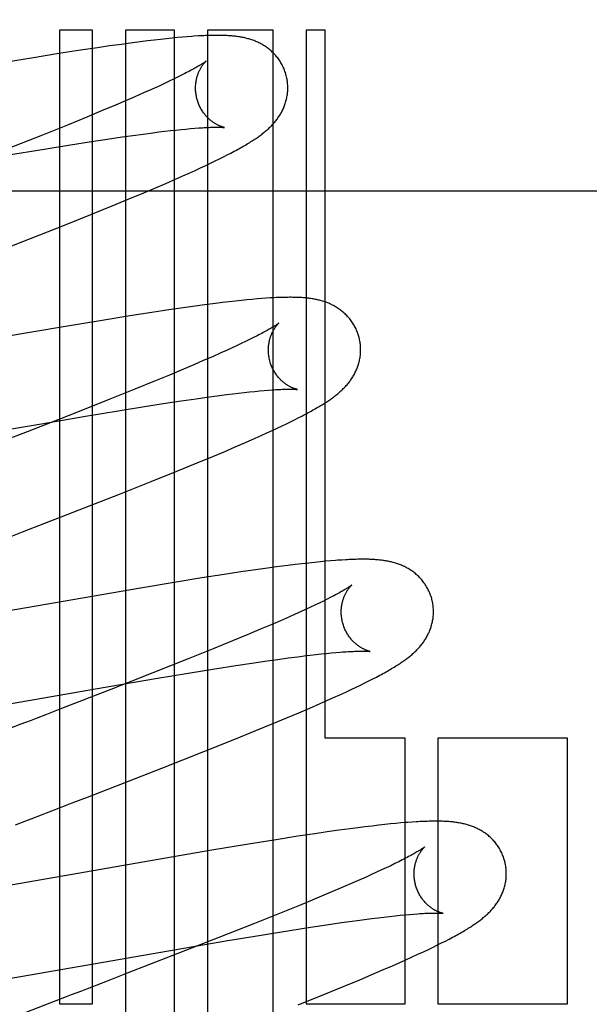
# Model space of a CAD drawing. Header units: inches. Extents: x 0 to 184, y 0 to 119.
# Tile 60 of 101: x 55.139 to 55.262, y 44.751 to 44.965. Entities that reach past the tile are written whole.
import ezdxf

# ---------------------------------------------------------------- set-up
doc = ezdxf.new("R2010")
doc.units = ezdxf.units.IN
doc.header["$LTSCALE"] = 10.121375
doc.header["$MEASUREMENT"] = 0
doc.linetypes.add('HIDDEN', pattern=[0.2, 0.1, -0.1])
doc.layers.add('DEFAULT_2', color=8, linetype='HIDDEN')

msp = doc.modelspace()

# ---------------------------------------------------------------- linework, layer by layer
at = {"layer": 'DEFAULT_2', "color": 8, "linetype": 'HIDDEN'}
for p, q in [((55.1474, 44.96243), (55.1474, 44.75139)), ((55.15454, 44.96243), (55.1474, 44.96243)), ((55.15454, 44.75139), (55.15454, 44.96243)), ((55.16169, 44.96243), (55.16169, 44.65664)), ((55.17229, 44.96243), (55.16169, 44.96243)), ((55.17298, 44.96085), (55.17182, 44.96074)), ((55.17229, 44.6032), (55.17229, 44.96243)), ((55.17406, 44.96095), (55.17298, 44.96085)), ((55.17508, 44.96104), (55.17406, 44.96095)), ((55.17943, 44.96243), (55.17943, 44.59357)), ((55.19371, 44.96243), (55.17943, 44.96243)), ((55.19371, 44.57832), (55.19371, 44.96243)), ((55.20085, 44.96243), (55.20085, 44.75139)), ((55.205, 44.96243), (55.20085, 44.96243)), ((55.205, 44.80899), (55.205, 44.96243)), ((55.1556, 44.95865), (55.15196, 44.95811)), ((55.15823, 44.95904), (55.1556, 44.95865)), ((55.16078, 44.95939), (55.15823, 44.95904)), ((55.16326, 44.95973), (55.16078, 44.95939)), ((55.16487, 44.95994), (55.16326, 44.95973)), ((55.16642, 44.96013), (55.16487, 44.95994)), ((55.16789, 44.96031), (55.16642, 44.96013)), ((55.16928, 44.96047), (55.16789, 44.96031)), ((55.17059, 44.96061), (55.16928, 44.96047)), ((55.17182, 44.96074), (55.17059, 44.96061)), ((55.14722, 44.95737), (55.14127, 44.95641)), ((55.15196, 44.95811), (55.14722, 44.95737)), ((55.14127, 44.95641), (55.13399, 44.95521)), ((55.17297, 44.95227), (55.17209, 44.95184)), ((55.1738, 44.95268), (55.17297, 44.95227)), ((55.17456, 44.95307), (55.1738, 44.95268)), ((55.1691, 44.95043), (55.16799, 44.94992)), ((55.17015, 44.95092), (55.1691, 44.95043)), ((55.17115, 44.95139), (55.17015, 44.95092)), ((55.17209, 44.95184), (55.17115, 44.95139)), ((55.16368, 44.94801), (55.16165, 44.94713)), ((55.16561, 44.94885), (55.16368, 44.94801)), ((55.16682, 44.94939), (55.16561, 44.94885)), ((55.16799, 44.94992), (55.16682, 44.94939)), ((55.15951, 44.94621), (55.15649, 44.94494)), ((55.16165, 44.94713), (55.15951, 44.94621)), ((55.15649, 44.94494), (55.1533, 44.94362)), ((55.14908, 44.94189), (55.14371, 44.93973)), ((55.1533, 44.94362), (55.14908, 44.94189)), ((55.14371, 44.93973), (55.13607, 44.9367)), ((55.16097, 44.93932), (55.1633, 44.93965)), ((55.1633, 44.93965), (55.16551, 44.93995)), ((55.16551, 44.93995), (55.16761, 44.94022)), ((55.16761, 44.94022), (55.16894, 44.94039)), ((55.16894, 44.94039), (55.17023, 44.94054)), ((55.17023, 44.94054), (55.17145, 44.94068)), ((55.17145, 44.94068), (55.17262, 44.94081)), ((55.17262, 44.94081), (55.17374, 44.94093)), ((55.17374, 44.94093), (55.17479, 44.94103)), ((55.17479, 44.94103), (55.17578, 44.94112)), ((55.17578, 44.94112), (55.17671, 44.9412)), ((55.14402, 44.93669), (55.14976, 44.93762)), ((55.14976, 44.93762), (55.15428, 44.93833)), ((55.15428, 44.93833), (55.15771, 44.93885)), ((55.15771, 44.93885), (55.16097, 44.93932)), ((55.1359, 44.93534), (55.14402, 44.93669)), ((55.18293, 44.93499), (55.18375, 44.93541)), ((55.18375, 44.93541), (55.18453, 44.93581)), ((55.17795, 44.93259), (55.17908, 44.93312)), ((55.17908, 44.93312), (55.18014, 44.93362)), ((55.18014, 44.93362), (55.18113, 44.9341)), ((55.18113, 44.9341), (55.18206, 44.93455)), ((55.18206, 44.93455), (55.18293, 44.93499)), ((55.1741, 44.93085), (55.17546, 44.93146)), ((55.17546, 44.93146), (55.17675, 44.93204)), ((55.17675, 44.93204), (55.17795, 44.93259)), ((55.16805, 44.92821), (55.17039, 44.92922)), ((55.17039, 44.92922), (55.17266, 44.93021)), ((55.17266, 44.93021), (55.1741, 44.93085)), ((54.9832, 44.92763), (55.4832, 44.92763)), ((55.16226, 44.92579), (55.16563, 44.92719)), ((55.16563, 44.92719), (55.16805, 44.92821)), ((55.15876, 44.92435), (55.16226, 44.92579)), ((55.14846, 44.9202), (55.1542, 44.92249)), ((55.1542, 44.92249), (55.15876, 44.92435)), ((55.13941, 44.91662), (55.14846, 44.9202)), ((55.12227, 44.90996), (55.13941, 44.91662)), ((55.18118, 44.90321), (55.17878, 44.9029)), ((55.1827, 44.9034), (55.18118, 44.90321)), ((55.18415, 44.90357), (55.1827, 44.9034)), ((55.18551, 44.90373), (55.18415, 44.90357)), ((55.1868, 44.90387), (55.18551, 44.90373)), ((55.18801, 44.90399), (55.1868, 44.90387)), ((55.18915, 44.9041), (55.18801, 44.90399)), ((55.19022, 44.90419), (55.18915, 44.9041)), ((55.19122, 44.90427), (55.19022, 44.90419)), ((55.19217, 44.90434), (55.19122, 44.90427)), ((55.16738, 44.90126), (55.16261, 44.90051)), ((55.17104, 44.90181), (55.16738, 44.90126)), ((55.17369, 44.9022), (55.17104, 44.90181)), ((55.17627, 44.90256), (55.17369, 44.9022)), ((55.17878, 44.9029), (55.17627, 44.90256)), ((55.15662, 44.89955), (55.14824, 44.89815)), ((55.16261, 44.90051), (55.15662, 44.89955)), ((55.14824, 44.89815), (55.13495, 44.89588)), ((55.18768, 44.89495), (55.18673, 44.8945)), ((55.18857, 44.89539), (55.18768, 44.89495)), ((55.18941, 44.8958), (55.18857, 44.89539)), ((55.19019, 44.89619), (55.18941, 44.8958)), ((55.18237, 44.89249), (55.18051, 44.89167)), ((55.18354, 44.89302), (55.18237, 44.89249)), ((55.18466, 44.89353), (55.18354, 44.89302)), ((55.18572, 44.89402), (55.18466, 44.89353)), ((55.18673, 44.8945), (55.18572, 44.89402)), ((55.17854, 44.89081), (55.17646, 44.88991)), ((55.18051, 44.89167), (55.17854, 44.89081)), ((55.17428, 44.88899), (55.17121, 44.8877)), ((55.17646, 44.88991), (55.17428, 44.88899)), ((55.16796, 44.88637), (55.16369, 44.88462)), ((55.17121, 44.8877), (55.16796, 44.88637)), ((55.16369, 44.88462), (55.15825, 44.88244)), ((55.18743, 44.88391), (55.18859, 44.88404)), ((55.18859, 44.88404), (55.1897, 44.88415)), ((55.1897, 44.88415), (55.19074, 44.88425)), ((55.19074, 44.88425), (55.19173, 44.88434)), ((55.19173, 44.88434), (55.19265, 44.88442)), ((55.15825, 44.88244), (55.15056, 44.87939)), ((55.17034, 44.88158), (55.17376, 44.88209)), ((55.17376, 44.88209), (55.17701, 44.88257)), ((55.17701, 44.88257), (55.17932, 44.88289)), ((55.17932, 44.88289), (55.18152, 44.88319)), ((55.18152, 44.88319), (55.18361, 44.88346)), ((55.18361, 44.88346), (55.18494, 44.88362)), ((55.18494, 44.88362), (55.18621, 44.88377)), ((55.18621, 44.88377), (55.18743, 44.88391)), ((55.15304, 44.87878), (55.16011, 44.87995)), ((55.16011, 44.87995), (55.16583, 44.88087)), ((55.16583, 44.88087), (55.17034, 44.88158)), ((55.15056, 44.87939), (55.14033, 44.87539)), ((55.14344, 44.87715), (55.15304, 44.87878)), ((55.19657, 44.87714), (55.19747, 44.87758)), ((55.19747, 44.87758), (55.19833, 44.878)), ((55.19833, 44.878), (55.19913, 44.87841)), ((55.19913, 44.87841), (55.19989, 44.8788)), ((55.08531, 44.86707), (55.14344, 44.87715)), ((55.14033, 44.87539), (55.13069, 44.87165)), ((55.19234, 44.87516), (55.1935, 44.87569)), ((55.1935, 44.87569), (55.19459, 44.8762)), ((55.19459, 44.8762), (55.19561, 44.87668)), ((55.19561, 44.87668), (55.19657, 44.87714)), ((55.18768, 44.87308), (55.18979, 44.87401)), ((55.18979, 44.87401), (55.1911, 44.87459)), ((55.1911, 44.87459), (55.19234, 44.87516)), ((55.18304, 44.87108), (55.18542, 44.8721)), ((55.18542, 44.8721), (55.18768, 44.87308)), ((55.17721, 44.86865), (55.18059, 44.87005)), ((55.18059, 44.87005), (55.18304, 44.87108)), ((55.16722, 44.86459), (55.17279, 44.86684)), ((55.17279, 44.86684), (55.17721, 44.86865)), ((55.16039, 44.86188), (55.16722, 44.86459)), ((55.14906, 44.85743), (55.16039, 44.86188)), ((55.13937, 44.85367), (55.14906, 44.85743)), ((55.13608, 44.8524), (55.13937, 44.85367)), ((55.19194, 44.84575), (55.18936, 44.84539)), ((55.19445, 44.84609), (55.19194, 44.84575)), ((55.19688, 44.84641), (55.19445, 44.84609)), ((55.19844, 44.8466), (55.19688, 44.84641)), ((55.19993, 44.84678), (55.19844, 44.8466)), ((55.20135, 44.84694), (55.19993, 44.84678)), ((55.20268, 44.84708), (55.20135, 44.84694)), ((55.20393, 44.84721), (55.20268, 44.84708)), ((55.2051, 44.84732), (55.20393, 44.84721)), ((55.20618, 44.84742), (55.2051, 44.84732)), ((55.20857, 44.84759), (55.20766, 44.84753)), ((55.17825, 44.8437), (55.17225, 44.84273)), ((55.18304, 44.84445), (55.17825, 44.8437)), ((55.18671, 44.845), (55.18304, 44.84445)), ((55.18936, 44.84539), (55.18671, 44.845)), ((55.16492, 44.84151), (55.1001, 44.83029)), ((55.17225, 44.84273), (55.16492, 44.84151)), ((55.2054, 44.83911), (55.20458, 44.8387)), ((55.20617, 44.8395), (55.2054, 44.83911)), ((55.20176, 44.83735), (55.20071, 44.83686)), ((55.20276, 44.83782), (55.20176, 44.83735)), ((55.2037, 44.83827), (55.20276, 44.83782)), ((55.20458, 44.8387), (55.2037, 44.83827)), ((55.19722, 44.83528), (55.19529, 44.83443)), ((55.19843, 44.83582), (55.19722, 44.83528)), ((55.1996, 44.83635), (55.19843, 44.83582)), ((55.20071, 44.83686), (55.1996, 44.83635)), ((55.19326, 44.83355), (55.19111, 44.83264)), ((55.19529, 44.83443), (55.19326, 44.83355)), ((55.18809, 44.83137), (55.18489, 44.83004)), ((55.19111, 44.83264), (55.18809, 44.83137)), ((55.18489, 44.83004), (55.18067, 44.82831)), ((55.18067, 44.82831), (55.17528, 44.82615)), ((55.19471, 44.82604), (55.19694, 44.82635)), ((55.19694, 44.82635), (55.19906, 44.82662)), ((55.19906, 44.82662), (55.20041, 44.82679)), ((55.20041, 44.82679), (55.2017, 44.82695)), ((55.2017, 44.82695), (55.20294, 44.82709)), ((55.20294, 44.82709), (55.20412, 44.82722)), ((55.20412, 44.82722), (55.20524, 44.82734)), ((55.20524, 44.82734), (55.2063, 44.82744)), ((55.2063, 44.82744), (55.2073, 44.82753)), ((55.17528, 44.82615), (55.16764, 44.82311)), ((55.18107, 44.824), (55.18563, 44.82471)), ((55.18563, 44.82471), (55.18909, 44.82523)), ((55.18909, 44.82523), (55.19237, 44.82571)), ((55.19237, 44.82571), (55.19471, 44.82604)), ((55.16764, 44.82311), (55.15849, 44.81953)), ((55.16817, 44.82188), (55.1753, 44.82306)), ((55.1753, 44.82306), (55.18107, 44.824)), ((55.21529, 44.8218), (55.21606, 44.82221)), ((55.10233, 44.81048), (55.15849, 44.82023)), ((55.15849, 44.82023), (55.16817, 44.82188)), ((55.21058, 44.8195), (55.21165, 44.82001)), ((55.21165, 44.82001), (55.21265, 44.82049)), ((55.21265, 44.82049), (55.21359, 44.82095)), ((55.21359, 44.82095), (55.21446, 44.82138)), ((55.21446, 44.82138), (55.21529, 44.8218)), ((55.15849, 44.81953), (55.14781, 44.81538)), ((55.20534, 44.81711), (55.20678, 44.81775)), ((55.20678, 44.81775), (55.20816, 44.81838)), ((55.20816, 44.81838), (55.20942, 44.81896)), ((55.20942, 44.81896), (55.21058, 44.8195)), ((55.20162, 44.81548), (55.20387, 44.81646)), ((55.20387, 44.81646), (55.20534, 44.81711)), ((55.14781, 44.81538), (55.14453, 44.81411)), ((55.19683, 44.81345), (55.19927, 44.81448)), ((55.19927, 44.81448), (55.20162, 44.81548)), ((55.18995, 44.8106), (55.19346, 44.81205)), ((55.19346, 44.81205), (55.19683, 44.81345)), ((55.18537, 44.80875), (55.18995, 44.8106)), ((55.17865, 44.80606), (55.18537, 44.80875)), ((55.22228, 44.80899), (55.205, 44.80899)), ((55.22228, 44.75139), (55.22228, 44.80899)), ((55.22942, 44.80899), (55.22942, 44.75139)), ((55.25753, 44.80899), (55.22942, 44.80899)), ((55.25753, 44.75139), (55.25753, 44.80899)), ((55.16953, 44.80247), (55.17865, 44.80606)), ((55.15344, 44.79621), (55.16953, 44.80247)), ((55.21657, 44.79009), (55.21513, 44.78992)), ((55.21791, 44.79023), (55.21657, 44.79009)), ((55.21915, 44.79036), (55.21791, 44.79023)), ((55.22031, 44.79048), (55.21915, 44.79036)), ((55.2214, 44.79058), (55.22031, 44.79048)), ((55.22383, 44.79077), (55.2229, 44.7907)), ((55.20272, 44.78824), (55.19907, 44.78769)), ((55.20537, 44.78863), (55.20272, 44.78824)), ((55.20793, 44.78899), (55.20537, 44.78863)), ((55.2104, 44.78933), (55.20793, 44.78899)), ((55.21202, 44.78954), (55.2104, 44.78933)), ((55.2136, 44.78974), (55.21202, 44.78954)), ((55.21513, 44.78992), (55.2136, 44.78974)), ((55.18834, 44.78599), (55.17997, 44.7846)), ((55.19431, 44.78695), (55.18834, 44.78599)), ((55.19907, 44.78769), (55.19431, 44.78695)), ((55.17997, 44.7846), (55.12927, 44.77579)), ((55.22006, 44.78176), (55.21917, 44.78132)), ((55.2209, 44.78217), (55.22006, 44.78176)), ((55.22168, 44.78257), (55.2209, 44.78217)), ((55.215, 44.77938), (55.21383, 44.77885)), ((55.21613, 44.7799), (55.215, 44.77938)), ((55.2172, 44.78039), (55.21613, 44.7799)), ((55.21821, 44.78087), (55.2172, 44.78039)), ((55.21917, 44.78132), (55.21821, 44.78087)), ((55.21196, 44.77803), (55.20998, 44.77717)), ((55.21383, 44.77885), (55.21196, 44.77803)), ((55.20571, 44.77534), (55.20263, 44.77405)), ((55.2079, 44.77627), (55.20571, 44.77534)), ((55.20998, 44.77717), (55.2079, 44.77627)), ((55.20263, 44.77405), (55.19938, 44.77271)), ((55.1951, 44.77097), (55.18965, 44.76879)), ((55.19938, 44.77271), (55.1951, 44.77097)), ((55.22325, 44.77076), (55.22419, 44.77083)), ((55.18965, 44.76879), (55.18195, 44.76574)), ((55.20524, 44.76849), (55.20849, 44.76897)), ((55.20849, 44.76897), (55.21081, 44.76929)), ((55.21081, 44.76929), (55.21302, 44.76959)), ((55.21302, 44.76959), (55.21511, 44.76987)), ((55.21511, 44.76987), (55.21644, 44.77003)), ((55.21644, 44.77003), (55.21772, 44.77018)), ((55.21772, 44.77018), (55.21894, 44.77032)), ((55.21894, 44.77032), (55.22011, 44.77045)), ((55.22011, 44.77045), (55.22122, 44.77057)), ((55.22122, 44.77057), (55.22226, 44.77067)), ((55.22226, 44.77067), (55.22325, 44.77076)), ((55.19156, 44.76635), (55.19729, 44.76727)), ((55.19729, 44.76727), (55.20181, 44.76798)), ((55.20181, 44.76798), (55.20524, 44.76849)), ((55.18195, 44.76574), (55.17172, 44.76174)), ((55.17266, 44.76316), (55.18344, 44.765)), ((55.18344, 44.765), (55.19156, 44.76635)), ((55.22932, 44.76413), (55.23021, 44.76457)), ((55.23021, 44.76457), (55.23104, 44.76499)), ((55.23104, 44.76499), (55.23182, 44.7654)), ((55.11777, 44.75363), (55.17266, 44.76316)), ((55.22509, 44.76211), (55.22627, 44.76266)), ((55.22627, 44.76266), (55.22736, 44.76318)), ((55.22736, 44.76318), (55.22837, 44.76366)), ((55.22837, 44.76366), (55.22932, 44.76413)), ((55.17172, 44.76174), (55.16207, 44.75799)), ((55.21955, 44.75962), (55.22102, 44.76027)), ((55.22102, 44.76027), (55.22246, 44.76091)), ((55.22246, 44.76091), (55.22383, 44.76153)), ((55.22383, 44.76153), (55.22509, 44.76211)), ((55.21493, 44.75763), (55.21728, 44.75864)), ((55.21728, 44.75864), (55.21955, 44.75962)), ((55.20912, 44.7552), (55.21249, 44.7566)), ((55.21249, 44.7566), (55.21493, 44.75763)), ((55.2047, 44.75339), (55.20912, 44.7552)), ((55.14656, 44.75199), (55.13087, 44.7459)), ((55.19914, 44.75115), (55.2047, 44.75339)), ((55.1474, 44.75139), (55.15454, 44.75139)), ((55.20085, 44.75139), (55.22228, 44.75139)), ((55.22942, 44.75139), (55.25753, 44.75139))]:
    msp.add_line(p, q, dxfattribs=at)
for points in [[(55.17651, 44.96114), (55.17605, 44.96111), (55.17508, 44.96104)], [(55.19647, 44.95281), (55.19641, 44.95302), (55.19634, 44.95327), (55.19625, 44.95352), (55.19616, 44.95376), (55.19607, 44.954), (55.19597, 44.95424), (55.19586, 44.95447), (55.19575, 44.95471), (55.19563, 44.95494), (55.19551, 44.95516), (55.19538, 44.95538), (55.19525, 44.9556), (55.19511, 44.95582), (55.19497, 44.95603), (55.19482, 44.95623), (55.19467, 44.95643), (55.19451, 44.95663), (55.19436, 44.95683), (55.19419, 44.95701), (55.19403, 44.9572), (55.19386, 44.95738), (55.19369, 44.95755), (55.19351, 44.95772), (55.19334, 44.95789), (55.19316, 44.95805), (55.19297, 44.9582), (55.19279, 44.95835), (55.1926, 44.9585), (55.19241, 44.95864), (55.19222, 44.95878), (55.19203, 44.95891), (55.19183, 44.95904), (55.19163, 44.95917), (55.19143, 44.95929), (55.19122, 44.95941), (55.19102, 44.95952), (55.19081, 44.95963), (55.1906, 44.95973), (55.19039, 44.95983), (55.19018, 44.95993), (55.18997, 44.96002), (55.18976, 44.9601), (55.18954, 44.96019), (55.18932, 44.96027), (55.1891, 44.96035), (55.18888, 44.96042), (55.18866, 44.96049), (55.18844, 44.96056), (55.18821, 44.96062), (55.18799, 44.96068), (55.18776, 44.96074), (55.18753, 44.96079), (55.1873, 44.96084), (55.18708, 44.96089), (55.18685, 44.96093), (55.18662, 44.96097), (55.18639, 44.96101), (55.18615, 44.96105), (55.18592, 44.96108), (55.18568, 44.96111), (55.18544, 44.96114), (55.1852, 44.96117), (55.18495, 44.96119), (55.1847, 44.96122), (55.18445, 44.96124), (55.18419, 44.96125), (55.18392, 44.96127), (55.18365, 44.96129), (55.18337, 44.9613), (55.18309, 44.96131), (55.18279, 44.96132), (55.18249, 44.96133), (55.18219, 44.96133), (55.18187, 44.96134), (55.18155, 44.96134), (55.18122, 44.96134), (55.18088, 44.96133), (55.18053, 44.96133), (55.18017, 44.96132), (55.17981, 44.96131), (55.17943, 44.9613), (55.17904, 44.96128), (55.17865, 44.96127), (55.17824, 44.96125), (55.17783, 44.96122), (55.1774, 44.9612), (55.17651, 44.96114)], [(55.17915, 44.95575), (55.17915, 44.95574), (55.17913, 44.95573), (55.17911, 44.95571), (55.17908, 44.95569), (55.17904, 44.95566), (55.17899, 44.95562), (55.17893, 44.95558), (55.17886, 44.95553), (55.17877, 44.95547), (55.17868, 44.95541), (55.17857, 44.95533), (55.17845, 44.95526), (55.17832, 44.95517), (55.17817, 44.95508), (55.17801, 44.95498), (55.17784, 44.95487), (55.17765, 44.95476), (55.17744, 44.95463), (55.17722, 44.95451), (55.17699, 44.95437), (55.17674, 44.95423), (55.17647, 44.95408), (55.17619, 44.95393), (55.1759, 44.95377), (55.17558, 44.9536), (55.17526, 44.95343), (55.17492, 44.95325), (55.17456, 44.95307)], [(55.17721, 44.94745), (55.17715, 44.94765), (55.1771, 44.94789), (55.17705, 44.94812), (55.177, 44.94836), (55.17697, 44.94859), (55.17693, 44.94882), (55.17691, 44.94906), (55.17689, 44.94929), (55.17688, 44.94952), (55.17687, 44.94975), (55.17687, 44.94998), (55.17687, 44.9502), (55.17688, 44.95043), (55.1769, 44.95065), (55.17692, 44.95086), (55.17695, 44.95108), (55.17698, 44.95129), (55.17701, 44.95149), (55.17705, 44.95169), (55.17709, 44.95189), (55.17713, 44.95208), (55.17718, 44.95226), (55.17723, 44.95244), (55.17729, 44.95262), (55.17734, 44.95279), (55.1774, 44.95295), (55.17746, 44.95311), (55.17752, 44.95327), (55.17758, 44.95342), (55.17765, 44.95356), (55.17771, 44.9537), (55.17778, 44.95383), (55.17784, 44.95396), (55.17791, 44.95409), (55.17798, 44.95421), (55.17804, 44.95432), (55.17811, 44.95443), (55.17817, 44.95454), (55.17824, 44.95464), (55.1783, 44.95474), (55.17837, 44.95483), (55.17843, 44.95492), (55.17849, 44.955), (55.17855, 44.95508), (55.17861, 44.95516), (55.17867, 44.95523), (55.17873, 44.9553), (55.17878, 44.95536), (55.17883, 44.95542), (55.17888, 44.95548), (55.17893, 44.95552), (55.17897, 44.95557), (55.17901, 44.95561), (55.17904, 44.95564), (55.17907, 44.95567), (55.1791, 44.9557), (55.17912, 44.95572), (55.17914, 44.95574), (55.17915, 44.95575), (55.17915, 44.95575)], [(55.18453, 44.93581), (55.1849, 44.93601), (55.18526, 44.9362), (55.18561, 44.93639), (55.18595, 44.93658), (55.18628, 44.93676), (55.1866, 44.93694), (55.18692, 44.93712), (55.18722, 44.93729), (55.18752, 44.93746), (55.1878, 44.93763), (55.18808, 44.9378), (55.18835, 44.93796), (55.18862, 44.93813), (55.18887, 44.93829), (55.18912, 44.93845), (55.18937, 44.9386), (55.1896, 44.93876), (55.18983, 44.93891), (55.19005, 44.93906), (55.19027, 44.93921), (55.19048, 44.93936), (55.19069, 44.93951), (55.19089, 44.93966), (55.19109, 44.9398), (55.19128, 44.93995), (55.19147, 44.9401), (55.19166, 44.94025), (55.19185, 44.9404), (55.19203, 44.94055), (55.19221, 44.9407), (55.19239, 44.94086), (55.19256, 44.94101), (55.19273, 44.94117), (55.1929, 44.94133), (55.19307, 44.9415), (55.19324, 44.94166), (55.1934, 44.94183), (55.19356, 44.942), (55.19372, 44.94217), (55.19388, 44.94235), (55.19403, 44.94253), (55.19418, 44.94271), (55.19432, 44.94289), (55.19447, 44.94307), (55.1946, 44.94326), (55.19474, 44.94344), (55.19487, 44.94364), (55.195, 44.94383), (55.19512, 44.94403), (55.19525, 44.94423), (55.19537, 44.94443), (55.19548, 44.94464), (55.19559, 44.94484), (55.1957, 44.94506), (55.1958, 44.94527), (55.1959, 44.94549), (55.196, 44.9457), (55.19609, 44.94592), (55.19617, 44.94614), (55.19625, 44.94637), (55.19633, 44.9466), (55.1964, 44.94683), (55.19647, 44.94706), (55.19653, 44.9473), (55.19659, 44.94754), (55.19664, 44.94778), (55.19669, 44.94802), (55.19673, 44.94827), (55.19677, 44.94851), (55.1968, 44.94876), (55.19682, 44.94902), (55.19684, 44.94927), (55.19685, 44.94952), (55.19686, 44.94978), (55.19686, 44.95004), (55.19686, 44.95029), (55.19685, 44.95055), (55.19683, 44.95081), (55.19681, 44.95107), (55.19678, 44.95132), (55.19674, 44.95158), (55.1967, 44.95184), (55.19665, 44.95209), (55.19659, 44.95235), (55.19653, 44.9526), (55.19647, 44.95281)], [(55.18315, 44.94136), (55.18316, 44.94136), (55.18315, 44.94136), (55.18313, 44.94136), (55.18311, 44.94136), (55.18308, 44.94137), (55.18304, 44.94138), (55.183, 44.94139), (55.18295, 44.9414), (55.1829, 44.94141), (55.18284, 44.94143), (55.18278, 44.94145), (55.18271, 44.94147), (55.18263, 44.94149), (55.18255, 44.94152), (55.18247, 44.94155), (55.18238, 44.94158), (55.18229, 44.94162), (55.1822, 44.94165), (55.1821, 44.94169), (55.182, 44.94174), (55.1819, 44.94179), (55.18179, 44.94184), (55.18169, 44.94189), (55.18158, 44.94195), (55.18146, 44.94201), (55.18135, 44.94207), (55.18123, 44.94214), (55.18111, 44.94221), (55.18098, 44.94229), (55.18086, 44.94237), (55.18073, 44.94246), (55.1806, 44.94255), (55.18047, 44.94264), (55.18034, 44.94274), (55.18021, 44.94285), (55.18007, 44.94296), (55.17994, 44.94308), (55.1798, 44.9432), (55.17966, 44.94333), (55.17953, 44.94346), (55.17939, 44.9436), (55.17925, 44.94375), (55.17912, 44.9439), (55.17898, 44.94406), (55.17885, 44.94422), (55.17872, 44.94439), (55.17859, 44.94456), (55.17846, 44.94474), (55.17834, 44.94493), (55.17822, 44.94512), (55.1781, 44.94531), (55.17799, 44.94551), (55.17788, 44.94572), (55.17778, 44.94593), (55.17768, 44.94614), (55.17759, 44.94636), (55.1775, 44.94658), (55.17741, 44.9468), (55.17734, 44.94703), (55.17726, 44.94725), (55.17721, 44.94745)], [(55.17671, 44.9412), (55.17759, 44.94126), (55.178, 44.94129), (55.1784, 44.94132), (55.17877, 44.94134), (55.17913, 44.94136), (55.17947, 44.94138), (55.17979, 44.94139), (55.18009, 44.9414), (55.18037, 44.94141), (55.18064, 44.94142), (55.18089, 44.94142), (55.18112, 44.94143), (55.18135, 44.94143), (55.18155, 44.94143), (55.18175, 44.94143), (55.18193, 44.94142), (55.18209, 44.94142), (55.18225, 44.94142), (55.18239, 44.94141), (55.18252, 44.94141), (55.18263, 44.9414), (55.18273, 44.94139), (55.18282, 44.94139), (55.1829, 44.94138), (55.18297, 44.94138), (55.18303, 44.94137), (55.18307, 44.94137), (55.18311, 44.94136), (55.18313, 44.94136), (55.18315, 44.94136), (55.18315, 44.94136)], [(55.21226, 44.89602), (55.2122, 44.89623), (55.21213, 44.89648), (55.21204, 44.89673), (55.21195, 44.89697), (55.21186, 44.89721), (55.21175, 44.89745), (55.21165, 44.89769), (55.21153, 44.89792), (55.21142, 44.89815), (55.21129, 44.89838), (55.21116, 44.8986), (55.21103, 44.89882), (55.21089, 44.89903), (55.21075, 44.89924), (55.2106, 44.89945), (55.21045, 44.89965), (55.2103, 44.89985), (55.21014, 44.90004), (55.20998, 44.90023), (55.20981, 44.90042), (55.20964, 44.9006), (55.20947, 44.90077), (55.20929, 44.90094), (55.20911, 44.90111), (55.20893, 44.90127), (55.20875, 44.90142), (55.20857, 44.90157), (55.20838, 44.90172), (55.20819, 44.90186), (55.208, 44.902), (55.2078, 44.90213), (55.2076, 44.90226), (55.2074, 44.90239), (55.2072, 44.90251), (55.20699, 44.90263), (55.20679, 44.90274), (55.20658, 44.90285), (55.20637, 44.90295), (55.20616, 44.90305), (55.20595, 44.90314), (55.20574, 44.90324), (55.20552, 44.90332), (55.20531, 44.90341), (55.20509, 44.90349), (55.20487, 44.90357), (55.20465, 44.90364), (55.20442, 44.90371), (55.2042, 44.90378), (55.20397, 44.90384), (55.20374, 44.9039), (55.20352, 44.90395), (55.20329, 44.90401), (55.20306, 44.90406), (55.20283, 44.9041), (55.2026, 44.90415), (55.20236, 44.90419), (55.20213, 44.90423), (55.20189, 44.90426), (55.20166, 44.9043), (55.20142, 44.90433), (55.20118, 44.90436), (55.20093, 44.90438), (55.20068, 44.90441), (55.20043, 44.90443), (55.20017, 44.90445), (55.19991, 44.90447), (55.19964, 44.90449), (55.19936, 44.9045), (55.19908, 44.90451), (55.19879, 44.90452), (55.1985, 44.90453), (55.19819, 44.90454), (55.19788, 44.90454), (55.19757, 44.90455), (55.19724, 44.90455), (55.19691, 44.90454), (55.19657, 44.90454), (55.19622, 44.90453), (55.19586, 44.90453), (55.19549, 44.90452), (55.19511, 44.9045), (55.19472, 44.90449), (55.19432, 44.90447), (55.19391, 44.90445), (55.19349, 44.90443), (55.19306, 44.9044), (55.19217, 44.90434)], [(55.19494, 44.89896), (55.19495, 44.89896), (55.19494, 44.89895), (55.19493, 44.89894), (55.19491, 44.89893), (55.19488, 44.89891), (55.19484, 44.89888), (55.1948, 44.89885), (55.19474, 44.89881), (55.19468, 44.89876), (55.19461, 44.89871), (55.19452, 44.89865), (55.19443, 44.89859), (55.19432, 44.89852), (55.19421, 44.89844), (55.19408, 44.89836), (55.19394, 44.89827), (55.19379, 44.89818), (55.19362, 44.89808), (55.19345, 44.89797), (55.19326, 44.89786), (55.19306, 44.89774), (55.19284, 44.89762), (55.19261, 44.89749), (55.19237, 44.89735), (55.19211, 44.89721), (55.19184, 44.89706), (55.19154, 44.8969), (55.19123, 44.89673), (55.1909, 44.89656), (55.19055, 44.89638), (55.19019, 44.89619)], [(55.193, 44.89066), (55.19294, 44.89086), (55.19289, 44.89109), (55.19284, 44.89133), (55.19279, 44.89156), (55.19276, 44.8918), (55.19273, 44.89203), (55.1927, 44.89226), (55.19268, 44.8925), (55.19267, 44.89273), (55.19266, 44.89296), (55.19266, 44.89318), (55.19267, 44.89341), (55.19268, 44.89363), (55.19269, 44.89385), (55.19271, 44.89407), (55.19274, 44.89428), (55.19276, 44.89449), (55.1928, 44.89469), (55.19284, 44.89489), (55.19288, 44.89509), (55.19292, 44.89528), (55.19297, 44.89546), (55.19302, 44.89564), (55.19307, 44.89582), (55.19313, 44.89599), (55.19319, 44.89615), (55.19325, 44.89631), (55.19331, 44.89646), (55.19337, 44.89661), (55.19343, 44.89676), (55.1935, 44.8969), (55.19356, 44.89703), (55.19363, 44.89716), (55.1937, 44.89729), (55.19376, 44.89741), (55.19383, 44.89752), (55.19389, 44.89763), (55.19396, 44.89774), (55.19402, 44.89784), (55.19409, 44.89794), (55.19415, 44.89803), (55.19422, 44.89812), (55.19428, 44.89821), (55.19434, 44.89829), (55.1944, 44.89836), (55.19446, 44.89843), (55.19451, 44.8985), (55.19457, 44.89857), (55.19462, 44.89862), (55.19467, 44.89868), (55.19471, 44.89873), (55.19475, 44.89877), (55.19479, 44.89881), (55.19483, 44.89885), (55.19486, 44.89888), (55.19489, 44.89891), (55.19491, 44.89893), (55.19493, 44.89894), (55.19494, 44.89895), (55.19494, 44.89896)], [(55.20096, 44.87936), (55.20129, 44.87954), (55.20162, 44.87972), (55.20193, 44.87989), (55.20224, 44.88006), (55.20254, 44.88023), (55.20283, 44.88039), (55.20311, 44.88056), (55.20338, 44.88071), (55.20364, 44.88087), (55.2039, 44.88102), (55.20415, 44.88118), (55.20439, 44.88133), (55.20463, 44.88148), (55.20487, 44.88162), (55.20509, 44.88177), (55.20531, 44.88191), (55.20553, 44.88206), (55.20574, 44.8822), (55.20595, 44.88234), (55.20616, 44.88249), (55.20636, 44.88263), (55.20655, 44.88277), (55.20675, 44.88291), (55.20694, 44.88306), (55.20713, 44.8832), (55.20731, 44.88335), (55.2075, 44.88349), (55.20768, 44.88364), (55.20786, 44.88379), (55.20804, 44.88395), (55.20821, 44.8841), (55.20839, 44.88426), (55.20856, 44.88441), (55.20873, 44.88458), (55.2089, 44.88474), (55.20906, 44.8849), (55.20923, 44.88507), (55.20939, 44.88524), (55.20954, 44.88542), (55.2097, 44.88559), (55.20985, 44.88577), (55.21, 44.88595), (55.21014, 44.88613), (55.21028, 44.88631), (55.21042, 44.8865), (55.21055, 44.88669), (55.21068, 44.88688), (55.21081, 44.88707), (55.21093, 44.88727), (55.21106, 44.88747), (55.21117, 44.88767), (55.21129, 44.88787), (55.2114, 44.88808), (55.2115, 44.88829), (55.21161, 44.88851), (55.2117, 44.88872), (55.2118, 44.88894), (55.21189, 44.88916), (55.21197, 44.88938), (55.21205, 44.8896), (55.21213, 44.88983), (55.2122, 44.89006), (55.21226, 44.89029), (55.21233, 44.89053), (55.21238, 44.89077), (55.21244, 44.89101), (55.21248, 44.89125), (55.21252, 44.89149), (55.21256, 44.89174), (55.21259, 44.89199), (55.21261, 44.89224), (55.21263, 44.89249), (55.21265, 44.89275), (55.21265, 44.893), (55.21265, 44.89326), (55.21265, 44.89351), (55.21264, 44.89377), (55.21262, 44.89403), (55.2126, 44.89428), (55.21257, 44.89454), (55.21253, 44.8948), (55.21249, 44.89505), (55.21244, 44.89531), (55.21238, 44.89556), (55.21232, 44.89581), (55.21226, 44.89602)], [(55.19895, 44.88456), (55.19894, 44.88457), (55.19893, 44.88457), (55.1989, 44.88457), (55.19887, 44.88458), (55.19884, 44.88459), (55.19879, 44.8846), (55.19875, 44.88461), (55.19869, 44.88462), (55.19863, 44.88464), (55.19857, 44.88466), (55.1985, 44.88468), (55.19842, 44.8847), (55.19834, 44.88473), (55.19826, 44.88476), (55.19818, 44.88479), (55.19808, 44.88483), (55.19799, 44.88486), (55.19789, 44.8849), (55.19779, 44.88495), (55.19769, 44.88499), (55.19759, 44.88504), (55.19748, 44.8851), (55.19737, 44.88515), (55.19725, 44.88521), (55.19714, 44.88528), (55.19702, 44.88535), (55.1969, 44.88542), (55.19678, 44.8855), (55.19665, 44.88558), (55.19652, 44.88566), (55.19639, 44.88576), (55.19626, 44.88585), (55.19613, 44.88595), (55.196, 44.88606), (55.19586, 44.88617), (55.19573, 44.88628), (55.19559, 44.88641), (55.19546, 44.88653), (55.19532, 44.88667), (55.19518, 44.88681), (55.19505, 44.88695), (55.19491, 44.88711), (55.19478, 44.88726), (55.19464, 44.88743), (55.19451, 44.8876), (55.19438, 44.88777), (55.19426, 44.88795), (55.19413, 44.88814), (55.19401, 44.88833), (55.1939, 44.88852), (55.19378, 44.88872), (55.19367, 44.88893), (55.19357, 44.88914), (55.19347, 44.88935), (55.19338, 44.88957), (55.19329, 44.88978), (55.1932, 44.89001), (55.19313, 44.89023), (55.19305, 44.89046), (55.193, 44.89066)], [(55.19265, 44.88442), (55.19351, 44.88448), (55.19392, 44.88451), (55.1943, 44.88453), (55.19468, 44.88455), (55.19503, 44.88457), (55.19538, 44.88459), (55.1957, 44.8846), (55.19601, 44.88461), (55.1963, 44.88462), (55.19657, 44.88463), (55.19683, 44.88463), (55.19708, 44.88464), (55.1973, 44.88464), (55.19751, 44.88464), (55.1977, 44.88463), (55.19787, 44.88463), (55.19803, 44.88463), (55.19818, 44.88462), (55.19831, 44.88462), (55.19842, 44.88461), (55.19852, 44.8846), (55.19861, 44.8846), (55.19869, 44.88459), (55.19876, 44.88459), (55.19882, 44.88458), (55.19886, 44.88458), (55.1989, 44.88457), (55.19892, 44.88457), (55.19894, 44.88457), (55.19895, 44.88456)], [(55.19989, 44.8788), (55.20026, 44.87899), (55.20096, 44.87936)], [(55.22806, 44.83923), (55.22799, 44.83944), (55.22792, 44.83969), (55.22783, 44.83994), (55.22774, 44.84018), (55.22765, 44.84042), (55.22754, 44.84066), (55.22744, 44.8409), (55.22732, 44.84113), (55.22721, 44.84136), (55.22708, 44.84159), (55.22695, 44.84181), (55.22682, 44.84203), (55.22668, 44.84225), (55.22654, 44.84246), (55.22639, 44.84266), (55.22624, 44.84287), (55.22608, 44.84306), (55.22592, 44.84326), (55.22576, 44.84345), (55.22559, 44.84363), (55.22542, 44.84381), (55.22525, 44.84399), (55.22508, 44.84416), (55.2249, 44.84432), (55.22472, 44.84448), (55.22453, 44.84464), (55.22435, 44.84479), (55.22416, 44.84493), (55.22397, 44.84508), (55.22378, 44.84521), (55.22358, 44.84535), (55.22338, 44.84548), (55.22318, 44.8456), (55.22298, 44.84572), (55.22277, 44.84584), (55.22257, 44.84595), (55.22236, 44.84606), (55.22215, 44.84617), (55.22194, 44.84626), (55.22173, 44.84636), (55.22151, 44.84645), (55.2213, 44.84654), (55.22108, 44.84662), (55.22086, 44.8467), (55.22064, 44.84678), (55.22042, 44.84685), (55.2202, 44.84692), (55.21997, 44.84699), (55.21974, 44.84705), (55.21952, 44.84711), (55.21929, 44.84717), (55.21906, 44.84722), (55.21883, 44.84727), (55.2186, 44.84732), (55.21837, 44.84736), (55.21814, 44.8474), (55.21791, 44.84744), (55.21767, 44.84747), (55.21744, 44.84751), (55.2172, 44.84754), (55.21696, 44.84757), (55.21672, 44.84759), (55.21648, 44.84762), (55.21623, 44.84764), (55.21598, 44.84766), (55.21573, 44.84768), (55.21547, 44.84769), (55.21521, 44.84771), (55.21495, 44.84772), (55.21468, 44.84773), (55.2144, 44.84774), (55.21412, 44.84774), (55.21384, 44.84775), (55.21355, 44.84775), (55.21325, 44.84775), (55.21294, 44.84775), (55.21263, 44.84775), (55.21231, 44.84775), (55.21198, 44.84774), (55.21164, 44.84773), (55.2113, 44.84772), (55.21094, 44.84771), (55.21057, 44.8477), (55.2102, 44.84768), (55.20981, 44.84766), (55.20941, 44.84764), (55.20857, 44.84759)], [(55.20766, 44.84753), (55.20719, 44.8475), (55.20618, 44.84742)], [(55.21074, 44.84217), (55.21074, 44.84217), (55.21073, 44.84216), (55.21071, 44.84215), (55.21069, 44.84213), (55.21066, 44.8421), (55.21062, 44.84207), (55.21057, 44.84204), (55.21051, 44.84199), (55.21044, 44.84194), (55.21035, 44.84189), (55.21026, 44.84182), (55.21016, 44.84175), (55.21004, 44.84168), (55.20991, 44.84159), (55.20977, 44.8415), (55.20961, 44.8414), (55.20943, 44.8413), (55.20925, 44.84118), (55.20904, 44.84106), (55.20882, 44.84094), (55.20859, 44.8408), (55.20834, 44.84066), (55.20808, 44.84051), (55.2078, 44.84036), (55.2075, 44.8402), (55.20719, 44.84003), (55.20687, 44.83986), (55.20652, 44.83968), (55.20617, 44.8395)], [(55.20879, 44.83387), (55.20873, 44.83407), (55.20868, 44.8343), (55.20863, 44.83454), (55.20858, 44.83477), (55.20855, 44.83501), (55.20852, 44.83524), (55.20849, 44.83548), (55.20847, 44.83571), (55.20846, 44.83594), (55.20845, 44.83617), (55.20845, 44.8364), (55.20846, 44.83663), (55.20847, 44.83685), (55.20848, 44.83707), (55.2085, 44.83729), (55.20853, 44.8375), (55.20856, 44.83771), (55.20859, 44.83792), (55.20863, 44.83812), (55.20867, 44.83831), (55.20872, 44.8385), (55.20877, 44.83869), (55.20882, 44.83887), (55.20887, 44.83904), (55.20893, 44.83921), (55.20898, 44.83938), (55.20904, 44.83954), (55.20911, 44.83969), (55.20917, 44.83984), (55.20923, 44.83999), (55.2093, 44.84013), (55.20936, 44.84026), (55.20943, 44.84039), (55.2095, 44.84051), (55.20956, 44.84063), (55.20963, 44.84075), (55.20969, 44.84086), (55.20976, 44.84096), (55.20983, 44.84107), (55.20989, 44.84116), (55.20995, 44.84126), (55.21002, 44.84134), (55.21008, 44.84143), (55.21014, 44.84151), (55.2102, 44.84158), (55.21026, 44.84166), (55.21031, 44.84172), (55.21037, 44.84179), (55.21042, 44.84184), (55.21047, 44.8419), (55.21051, 44.84195), (55.21055, 44.84199), (55.21059, 44.84203), (55.21063, 44.84207), (55.21066, 44.8421), (55.21068, 44.84212), (55.21071, 44.84214), (55.21072, 44.84215), (55.21073, 44.84216), (55.21074, 44.84217)], [(55.21606, 44.82221), (55.21644, 44.8224), (55.2168, 44.8226), (55.21716, 44.82279), (55.2175, 44.82298), (55.21784, 44.82316), (55.21816, 44.82334), (55.21848, 44.82352), (55.21879, 44.8237), (55.21909, 44.82387), (55.21938, 44.82405), (55.21966, 44.82422), (55.21994, 44.82438), (55.2202, 44.82455), (55.22046, 44.82471), (55.22071, 44.82487), (55.22096, 44.82503), (55.2212, 44.82518), (55.22143, 44.82534), (55.22165, 44.82549), (55.22187, 44.82564), (55.22208, 44.82579), (55.22229, 44.82594), (55.22249, 44.82609), (55.22269, 44.82624), (55.22289, 44.82638), (55.22308, 44.82653), (55.22326, 44.82668), (55.22345, 44.82683), (55.22363, 44.82698), (55.22381, 44.82714), (55.22399, 44.82729), (55.22416, 44.82745), (55.22433, 44.82761), (55.2245, 44.82777), (55.22467, 44.82793), (55.22483, 44.82809), (55.225, 44.82826), (55.22516, 44.82843), (55.22531, 44.8286), (55.22547, 44.82878), (55.22562, 44.82896), (55.22577, 44.82914), (55.22592, 44.82932), (55.22606, 44.8295), (55.2262, 44.82969), (55.22633, 44.82988), (55.22646, 44.83007), (55.22659, 44.83026), (55.22671, 44.83046), (55.22684, 44.83066), (55.22695, 44.83086), (55.22707, 44.83107), (55.22718, 44.83127), (55.22729, 44.83149), (55.22739, 44.8317), (55.22749, 44.83191), (55.22758, 44.83213), (55.22767, 44.83235), (55.22776, 44.83257), (55.22784, 44.8328), (55.22791, 44.83302), (55.22798, 44.83326), (55.22805, 44.83349), (55.22811, 44.83372), (55.22817, 44.83396), (55.22822, 44.8342), (55.22827, 44.83445), (55.22831, 44.83469), (55.22835, 44.83494), (55.22838, 44.83519), (55.2284, 44.83544), (55.22842, 44.83569), (55.22844, 44.83595), (55.22844, 44.8362), (55.22844, 44.83646), (55.22844, 44.83672), (55.22843, 44.83697), (55.22841, 44.83723), (55.22839, 44.83749), (55.22836, 44.83775), (55.22832, 44.838), (55.22828, 44.83826), (55.22823, 44.83851), (55.22817, 44.83877), (55.22811, 44.83902), (55.22806, 44.83923)], [(55.21473, 44.82777), (55.21474, 44.82777), (55.21474, 44.82777), (55.21473, 44.82777), (55.21472, 44.82778), (55.2147, 44.82778), (55.21467, 44.82779), (55.21464, 44.82779), (55.21459, 44.8278), (55.21455, 44.82782), (55.21449, 44.82783), (55.21444, 44.82784), (55.21437, 44.82786), (55.2143, 44.82788), (55.21423, 44.82791), (55.21415, 44.82793), (55.21407, 44.82796), (55.21398, 44.82799), (55.21389, 44.82803), (55.2138, 44.82806), (55.2137, 44.8281), (55.2136, 44.82815), (55.2135, 44.82819), (55.21339, 44.82824), (55.21329, 44.8283), (55.21317, 44.82835), (55.21306, 44.82841), (55.21294, 44.82848), (55.21283, 44.82855), (55.21271, 44.82862), (55.21258, 44.8287), (55.21246, 44.82878), (55.21233, 44.82886), (55.2122, 44.82895), (55.21207, 44.82905), (55.21194, 44.82915), (55.2118, 44.82926), (55.21167, 44.82937), (55.21153, 44.82948), (55.2114, 44.8296), (55.21126, 44.82973), (55.21112, 44.82987), (55.21098, 44.83001), (55.21085, 44.83015), (55.21071, 44.8303), (55.21058, 44.83046), (55.21044, 44.83063), (55.21031, 44.8308), (55.21018, 44.83097), (55.21005, 44.83115), (55.20993, 44.83134), (55.20981, 44.83153), (55.20969, 44.83172), (55.20958, 44.83192), (55.20947, 44.83213), (55.20936, 44.83234), (55.20926, 44.83255), (55.20917, 44.83277), (55.20908, 44.83299), (55.209, 44.83321), (55.20892, 44.83344), (55.20884, 44.83367), (55.20879, 44.83387)], [(55.2073, 44.82753), (55.20825, 44.82761), (55.2087, 44.82765), (55.20913, 44.82768), (55.20955, 44.82771), (55.20994, 44.82773), (55.21032, 44.82776), (55.21067, 44.82777), (55.21101, 44.82779), (55.21132, 44.82781), (55.21162, 44.82782), (55.2119, 44.82783), (55.21217, 44.82783), (55.21242, 44.82784), (55.21266, 44.82784), (55.21288, 44.82785), (55.21309, 44.82785), (55.21329, 44.82785), (55.21347, 44.82784), (55.21364, 44.82784), (55.21379, 44.82784), (55.21394, 44.82783), (55.21407, 44.82783), (55.21418, 44.82782), (55.21429, 44.82781), (55.21438, 44.82781), (55.21446, 44.8278), (55.21453, 44.8278), (55.21459, 44.82779), (55.21464, 44.82779), (55.21468, 44.82778), (55.21471, 44.82778), (55.21473, 44.82777), (55.21473, 44.82777)], [(55.14453, 44.81411), (55.14232, 44.81325), (55.14121, 44.81282)], [(55.14121, 44.81282), (55.13899, 44.81197), (55.13676, 44.8111)], [(55.14122, 44.79149), (55.14345, 44.79235), (55.14457, 44.79278), (55.14569, 44.79321), (55.1468, 44.79365), (55.14902, 44.7945)], [(55.14902, 44.7945), (55.15013, 44.79493), (55.15344, 44.79621)], [(55.13786, 44.79019), (55.1401, 44.79105), (55.14122, 44.79149)], [(55.2229, 44.7907), (55.22242, 44.79066), (55.2214, 44.79058)], [(55.24385, 44.78244), (55.24379, 44.78265), (55.24371, 44.7829), (55.24362, 44.78314), (55.24353, 44.78339), (55.24344, 44.78363), (55.24334, 44.78387), (55.24323, 44.7841), (55.24312, 44.78433), (55.243, 44.78456), (55.24288, 44.78479), (55.24275, 44.78501), (55.24262, 44.78523), (55.24248, 44.78545), (55.24234, 44.78566), (55.24219, 44.78586), (55.24204, 44.78606), (55.24188, 44.78626), (55.24172, 44.78646), (55.24156, 44.78664), (55.2414, 44.78683), (55.24123, 44.78701), (55.24106, 44.78718), (55.24088, 44.78735), (55.2407, 44.78752), (55.24052, 44.78768), (55.24034, 44.78783), (55.24016, 44.78798), (55.23997, 44.78813), (55.23978, 44.78827), (55.23959, 44.78841), (55.23939, 44.78854), (55.23919, 44.78867), (55.23899, 44.7888), (55.23879, 44.78892), (55.23859, 44.78904), (55.23838, 44.78915), (55.23817, 44.78926), (55.23796, 44.78936), (55.23776, 44.78946), (55.23754, 44.78956), (55.23733, 44.78965), (55.23712, 44.78974), (55.2369, 44.78982), (55.23669, 44.7899), (55.23647, 44.78998), (55.23624, 44.79005), (55.23602, 44.79012), (55.2358, 44.79019), (55.23557, 44.79025), (55.23534, 44.79031), (55.23512, 44.79037), (55.23489, 44.79042), (55.23466, 44.79047), (55.23443, 44.79052), (55.2342, 44.79056), (55.23397, 44.7906), (55.23373, 44.79064), (55.2335, 44.79068), (55.23326, 44.79071), (55.23302, 44.79074), (55.23278, 44.79077), (55.23254, 44.7908), (55.23229, 44.79082), (55.23204, 44.79085), (55.23178, 44.79087), (55.23152, 44.79088), (55.23125, 44.7909), (55.23098, 44.79092), (55.2307, 44.79093), (55.23041, 44.79094), (55.23011, 44.79095), (55.22981, 44.79096), (55.2295, 44.79096), (55.22919, 44.79096), (55.22886, 44.79096), (55.22853, 44.79096), (55.22819, 44.79096), (55.22784, 44.79095), (55.22749, 44.79094), (55.22712, 44.79093), (55.22674, 44.79092), (55.22636, 44.79091), (55.22596, 44.79089), (55.22556, 44.79087), (55.22514, 44.79085), (55.22472, 44.79082), (55.22383, 44.79077)], [(55.22653, 44.78538), (55.22653, 44.78538), (55.22652, 44.78537), (55.22651, 44.78536), (55.22649, 44.78534), (55.22646, 44.78532), (55.22642, 44.7853), (55.22638, 44.78526), (55.22633, 44.78522), (55.22626, 44.78518), (55.22619, 44.78513), (55.22611, 44.78507), (55.22602, 44.78501), (55.22592, 44.78494), (55.2258, 44.78487), (55.22568, 44.78479), (55.22554, 44.7847), (55.22539, 44.78461), (55.22523, 44.78451), (55.22505, 44.7844), (55.22486, 44.78429), (55.22465, 44.78417), (55.22443, 44.78404), (55.22419, 44.7839), (55.22393, 44.78376), (55.22366, 44.78361), (55.22337, 44.78345), (55.22306, 44.78328), (55.22274, 44.78311), (55.2224, 44.78294), (55.22205, 44.78275), (55.22168, 44.78257)], [(55.22458, 44.77708), (55.22452, 44.77728), (55.22447, 44.77751), (55.22442, 44.77775), (55.22438, 44.77798), (55.22434, 44.77821), (55.22431, 44.77845), (55.22428, 44.77868), (55.22426, 44.77891), (55.22425, 44.77914), (55.22424, 44.77937), (55.22424, 44.7796), (55.22425, 44.77982), (55.22426, 44.78005), (55.22427, 44.78027), (55.22429, 44.78048), (55.22432, 44.78069), (55.22435, 44.7809), (55.22438, 44.78111), (55.22442, 44.78131), (55.22446, 44.7815), (55.2245, 44.78169), (55.22455, 44.78188), (55.2246, 44.78206), (55.22466, 44.78223), (55.22471, 44.7824), (55.22477, 44.78257), (55.22483, 44.78273), (55.22489, 44.78288), (55.22495, 44.78303), (55.22501, 44.78317), (55.22508, 44.78331), (55.22514, 44.78345), (55.22521, 44.78358), (55.22528, 44.7837), (55.22534, 44.78382), (55.22541, 44.78394), (55.22547, 44.78405), (55.22554, 44.78416), (55.2256, 44.78426), (55.22567, 44.78435), (55.22573, 44.78445), (55.2258, 44.78454), (55.22586, 44.78462), (55.22592, 44.7847), (55.22598, 44.78478), (55.22604, 44.78485), (55.22609, 44.78492), (55.22615, 44.78498), (55.2262, 44.78504), (55.22625, 44.7851), (55.22629, 44.78514), (55.22633, 44.78519), (55.22637, 44.78523), (55.22641, 44.78527), (55.22644, 44.7853), (55.22647, 44.78532), (55.22649, 44.78534), (55.22651, 44.78536), (55.22652, 44.78537), (55.22653, 44.78538)], [(55.23182, 44.7654), (55.2322, 44.7656), (55.23257, 44.76579), (55.23292, 44.76599), (55.23327, 44.76618), (55.23361, 44.76636), (55.23394, 44.76654), (55.23426, 44.76672), (55.23457, 44.7669), (55.23487, 44.76708), (55.23516, 44.76725), (55.23545, 44.76742), (55.23572, 44.76759), (55.23599, 44.76775), (55.23625, 44.76792), (55.23651, 44.76808), (55.23675, 44.76824), (55.23699, 44.7684), (55.23722, 44.76855), (55.23745, 44.7687), (55.23767, 44.76886), (55.23788, 44.76901), (55.23809, 44.76916), (55.23829, 44.7693), (55.23849, 44.76945), (55.23868, 44.7696), (55.23887, 44.76975), (55.23906, 44.7699), (55.23925, 44.77005), (55.23943, 44.7702), (55.23961, 44.77035), (55.23978, 44.77051), (55.23996, 44.77066), (55.24013, 44.77082), (55.2403, 44.77098), (55.24047, 44.77114), (55.24063, 44.77131), (55.24079, 44.77148), (55.24095, 44.77165), (55.24111, 44.77182), (55.24127, 44.77199), (55.24142, 44.77217), (55.24157, 44.77235), (55.24171, 44.77253), (55.24185, 44.77272), (55.24199, 44.7729), (55.24212, 44.77309), (55.24226, 44.77328), (55.24238, 44.77347), (55.24251, 44.77367), (55.24263, 44.77387), (55.24275, 44.77407), (55.24286, 44.77428), (55.24297, 44.77449), (55.24308, 44.7747), (55.24318, 44.77491), (55.24328, 44.77513), (55.24337, 44.77535), (55.24346, 44.77556), (55.24355, 44.77579), (55.24363, 44.77601), (55.24371, 44.77624), (55.24378, 44.77647), (55.24384, 44.7767), (55.24391, 44.77694), (55.24396, 44.77717), (55.24401, 44.77742), (55.24406, 44.77766), (55.2441, 44.7779), (55.24414, 44.77815), (55.24417, 44.7784), (55.24419, 44.77865), (55.24421, 44.7789), (55.24423, 44.77916), (55.24423, 44.77941), (55.24424, 44.77967), (55.24423, 44.77993), (55.24422, 44.78018), (55.2442, 44.78044), (55.24418, 44.7807), (55.24415, 44.78096), (55.24411, 44.78121), (55.24407, 44.78147), (55.24402, 44.78172), (55.24396, 44.78198), (55.2439, 44.78223), (55.24385, 44.78244)], [(55.23053, 44.77098), (55.23053, 44.77098), (55.23052, 44.77098), (55.23051, 44.77099), (55.23048, 44.77099), (55.23046, 44.771), (55.23042, 44.771), (55.23038, 44.77101), (55.23033, 44.77103), (55.23027, 44.77104), (55.23022, 44.77106), (55.23015, 44.77108), (55.23008, 44.7711), (55.23001, 44.77112), (55.22993, 44.77115), (55.22985, 44.77118), (55.22976, 44.77121), (55.22967, 44.77124), (55.22958, 44.77128), (55.22948, 44.77132), (55.22938, 44.77136), (55.22928, 44.77141), (55.22917, 44.77146), (55.22906, 44.77151), (55.22895, 44.77157), (55.22884, 44.77163), (55.22872, 44.77169), (55.2286, 44.77176), (55.22848, 44.77184), (55.22836, 44.77191), (55.22823, 44.77199), (55.22811, 44.77208), (55.22798, 44.77217), (55.22785, 44.77227), (55.22771, 44.77237), (55.22758, 44.77247), (55.22745, 44.77258), (55.22731, 44.7727), (55.22718, 44.77282), (55.22704, 44.77295), (55.2269, 44.77308), (55.22677, 44.77322), (55.22663, 44.77337), (55.22649, 44.77352), (55.22636, 44.77368), (55.22623, 44.77384), (55.22609, 44.77401), (55.22596, 44.77419), (55.22584, 44.77437), (55.22571, 44.77455), (55.22559, 44.77474), (55.22548, 44.77494), (55.22537, 44.77514), (55.22526, 44.77534), (55.22515, 44.77555), (55.22505, 44.77577), (55.22496, 44.77598), (55.22487, 44.7762), (55.22479, 44.77643), (55.22471, 44.77665), (55.22464, 44.77688), (55.22458, 44.77708)], [(55.22419, 44.77083), (55.22506, 44.7709), (55.22546, 44.77092), (55.22585, 44.77095), (55.22622, 44.77097), (55.22657, 44.77099), (55.2269, 44.771), (55.22721, 44.77102), (55.22751, 44.77103), (55.22778, 44.77104), (55.22805, 44.77104), (55.22829, 44.77105), (55.22852, 44.77105), (55.22874, 44.77105), (55.22895, 44.77105), (55.22914, 44.77105), (55.22931, 44.77105), (55.22948, 44.77105), (55.22963, 44.77104), (55.22977, 44.77104), (55.22989, 44.77103), (55.23001, 44.77103), (55.23011, 44.77102), (55.2302, 44.77102), (55.23027, 44.77101), (55.23034, 44.771), (55.2304, 44.771), (55.23044, 44.77099), (55.23048, 44.77099), (55.2305, 44.77099), (55.23052, 44.77098), (55.23053, 44.77098)], [(55.16207, 44.75799), (55.15879, 44.75672), (55.15769, 44.7563)], [(55.15769, 44.7563), (55.15548, 44.75544), (55.15437, 44.75501), (55.15326, 44.75458), (55.15215, 44.75415), (55.14991, 44.75329)], [(55.14991, 44.75329), (55.1488, 44.75286), (55.14656, 44.75199)]]:
    msp.add_lwpolyline(points, dxfattribs=at)

doc.saveas('drawing.dxf')
